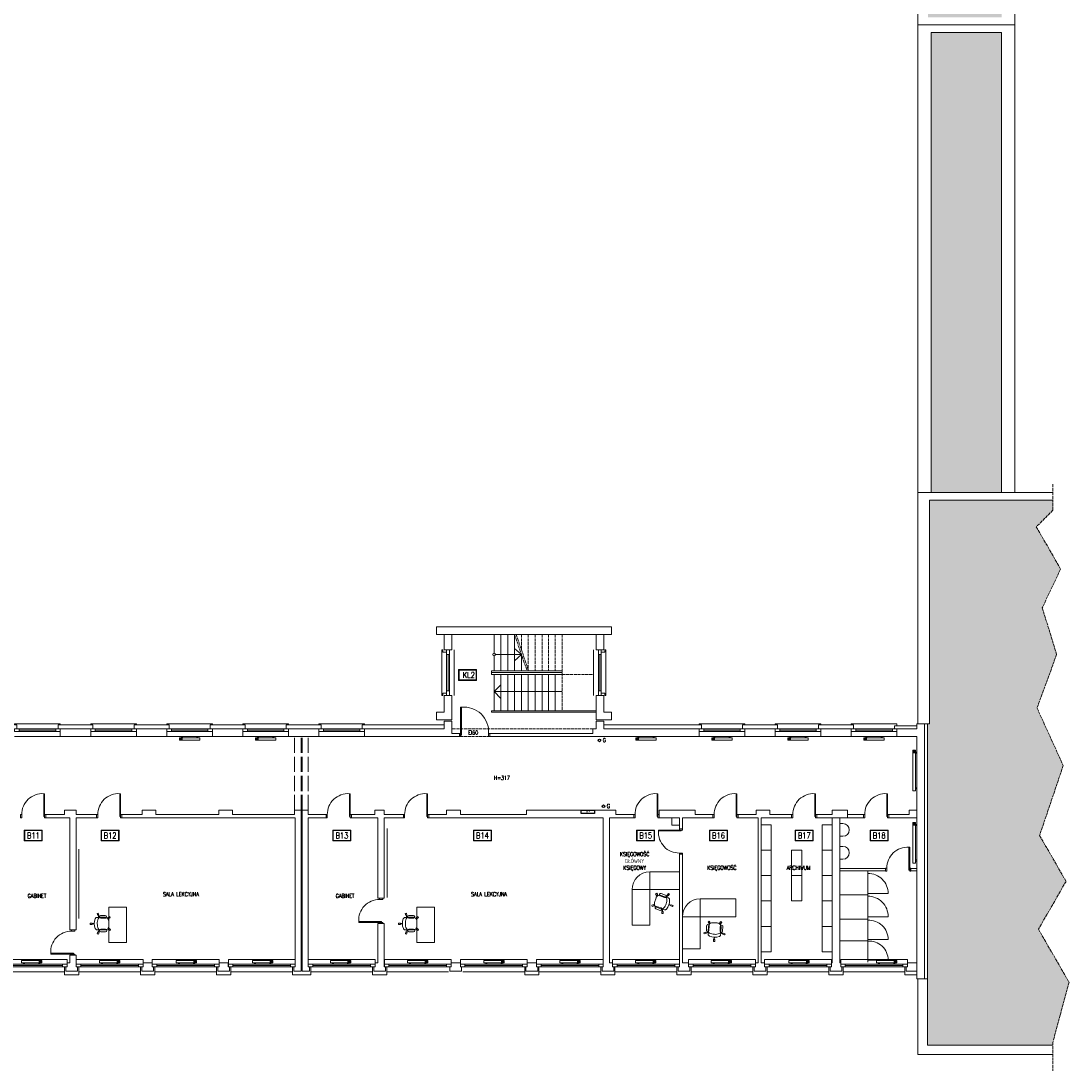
# Model space of a CAD drawing. Header units: millimetres. Extents: x -20020 to 55682, y 3351 to 17623.
# Tile 39 of 49: x 20381 to 24510, y 3665 to 7800. Entities that reach past the tile are written whole.
import ezdxf

# ---------------------------------------------------------------- set-up
doc = ezdxf.new("R2010")
doc.units = ezdxf.units.MM
doc.linetypes.add('ACAD_ISO02W100', pattern=[15, 12, -3])
doc.layers.get('0').update_dxf_attribs({"color": 252, "lineweight": 9})
for name, color, linetype, lineweight in [('0 - przerywana', 252, 'ACAD_ISO02W100', 9), ('0- stolarka', 252, 'Continuous', 9), ('0- widokowe', 252, 'Continuous', 9), ('000 STOLARKA', 252, 'Continuous', 9), ('000- DODATKI', 252, 'Continuous', 9), ('000- ŚCIANY', 252, 'Continuous', 9), ('000-NUMERY SALI', 252, 'Continuous', 9), ('Grzejniki CO na rzucie', 252, 'Continuous', 9), ('PIK_09_MEBLE', 252, 'Continuous', 9)]:
    doc.layers.add(name, color=color, linetype=linetype, lineweight=lineweight)
doc.layers.add('Znaki bezp.', color=10, linetype='Continuous')
doc.styles.add('GENERATED_STYLE_7', font='txt', dxfattribs={"width": 0.8})
doc.styles.get("Standard").update_dxf_attribs({"font": 'romans.shx', "width": 0.7})

# ---------------------------------------------------------------- blocks, each defined once
blk = doc.blocks.new('d90')
at = {"layer": '0- stolarka'}
for points in [[(-270.5, 3071.8), (-270.5, 3161.8), (-267.5, 3161.8), (-267.5, 3071.8), (-270.5, 3071.8)], [(-275.5, 3079.3), (-270.5, 3079.3), (-270.5, 3067.3), (-275.5, 3067.3), (-275.5, 3079.3)], [(-180.5, 3079.3), (-175.5, 3079.3), (-175.5, 3067.3), (-180.5, 3067.3), (-180.5, 3079.3)]]:
    blk.add_lwpolyline(points, dxfattribs=at)
blk.add_lwpolyline([(-180.5, 3079.3, 0.437586), (-267.5, 3161.8, 1.233982)], format="xyb", dxfattribs=at)
blk = doc.blocks.new('OKNO 01')
at = {"layer": '0- stolarka'}
for points in [[(-526.8, 5012.8), (-706.8, 5012.8), (-706.8, 5001.8), (-526.8, 5001.8), (-526.8, 5012.8)], [(-688.6, 5012.8), (-688.6, 5001.8)], [(-688.6, 5007.3), (-545, 5007.3)], [(-545, 5012.8), (-545, 5001.8)]]:
    blk.add_lwpolyline(points, dxfattribs=at)
at = {"layer": '0- widokowe'}
for points in [[(-706.8, 5027.8), (-706.8, 5031.8), (-526.8, 5031.8), (-526.8, 5027.8)], [(-697.8, 5012.8), (-697.8, 5027.8), (-706.8, 5027.8)], [(-535.9, 5012.8), (-535.9, 5027.8), (-526.8, 5027.8)], [(-706.8, 4982.8), (-526.8, 4982.8)]]:
    blk.add_lwpolyline(points, dxfattribs=at)
blk = doc.blocks.new('OKNO 02')
at = {"layer": '0- stolarka'}
for points in [[(-795.8, 4074.8), (-532.4, 4074.8), (-532.4, 4085.8), (-795.8, 4085.8), (-795.8, 4074.8)], [(-777.7, 4074.8), (-777.7, 4085.8)], [(-550.6, 4080.3), (-777.7, 4080.3)], [(-550.6, 4074.8), (-550.6, 4085.8)]]:
    blk.add_lwpolyline(points, dxfattribs=at)
at = {"layer": '0- widokowe'}
for points in [[(-532.4, 4104.8), (-795.8, 4104.8)], [(-795.8, 4085.8), (-795.8, 4104.8)], [(-532.4, 4085.8), (-532.4, 4104.8)], [(-542.4, 4055.8), (-542.4, 4055.8), (-785.8, 4055.8), (-785.8, 4055.8)]]:
    blk.add_lwpolyline(points, dxfattribs=at)
blk = doc.blocks.new('INNY_P_ALH_LEFT_P_90_80_80_30_10')
for p, q in [((-380, -70), (-280, -70)), ((-380, -90), (-320, -90)), ((-380, -110), (-280, -110)), ((-380, -130), (-320, -130))]:
    blk.add_line(p, q)
for points in [[(-320, -50), (-320, 0), (-280, 0), (-280, -50)], [(280, -50), (280, 0), (320, 0), (320, -50)], [(-400, -150), (400, -150), (400, -50), (-400, -50), (-400, -150)]]:
    blk.add_lwpolyline(points)
blk = doc.blocks.new('GRZEJNIK DUŻY')
for p, q in [((-380, -70), (-280, -70)), ((-380, -90), (-320, -90)), ((-380, -110), (-280, -110)), ((-380, -130), (-320, -130))]:
    blk.add_line(p, q)
for points in [[(-320, -50), (-320, 0), (-280, 0), (-280, -50)], [(1080, -50), (1080, 0), (1120, 0), (1120, -50)], [(-400, -150), (1200, -150), (1200, -50), (-400, -50), (-400, -150)]]:
    blk.add_lwpolyline(points)
blk = doc.blocks.new('Z$W@#14095')
at = {"layer": 'PIK_09_MEBLE', "linetype": 'Continuous'}
for p, q in [((20.2, 40.2), (20.8, 41.8)), ((20.7, 60.7), (24.8, 63.6)), ((25.3, 54.2), (20.7, 60.7)), ((20.8, 41.8), (21.6, 43.2)), ((21.6, 43.2), (22.6, 44.5)), ((22.6, 44.5), (23.8, 45.7)), ((23.8, 45.7), (31.8, 48.4)), ((24.8, 63.6), (29.4, 57.1)), ((26.9, 55.4), (25.3, 54.2)), ((26.9, 55.4), (27.8, 56.1)), ((31.8, 48.4), (26.9, 55.4)), ((29.4, 57.1), (27.9, 56.1)), ((27.9, 56.1), (33.2, 48.9)), ((31.8, 48.5), (33.2, 49)), ((33.2, 48.9), (34.4, 49.3)), ((34.4, 49.3), (56.9, 56.5)), ((54.1, 63), (36.6, 57.4)), ((39.7, 47.9), (57.2, 53.5)), ((39.7, 47.9), (39.7, 47.9)), ((54.1, 63), (54.1, 63)), ((56.9, 56.5), (59.4, 56.5)), ((59.4, 56.5), (62, 56.1)), ((62, 56.1), (64.4, 55.3)), ((64.4, 55.3), (66.7, 54.1)), ((66.6, 57.1), (71.3, 63.5)), ((68.1, 56), (66.6, 57.1)), ((66.7, 54.1), (68.1, 56)), ((69.1, 55.2), (67.8, 53.4)), ((67.8, 53.4), (69.7, 51.8)), ((68, 56), (69, 55.3)), ((70.6, 54.1), (69.1, 55.2)), ((69.7, 51.8), (71.3, 49.8)), ((75.3, 60.6), (70.6, 54.1)), ((71.3, 63.5), (75.3, 60.6)), ((71.3, 49.8), (72.6, 47.7)), ((72.6, 47.7), (73.6, 45.4)), ((73.6, 45.4), (79.2, 27.8)), ((6.1, 16.6), (13.8, 19.1)), ((7.7, 11.9), (6.1, 16.6)), ((15.3, 14.3), (7.7, 11.9)), ((13.8, 19.1), (14.3, 17.3)), ((14.3, 17.3), (22, 19.8)), ((14.7, 16.1), (14.3, 17.3)), ((22.4, 18.5), (14.7, 16.1)), ((14.7, 16.1), (15.3, 14.3)), ((19.9, 38.6), (20.2, 40.2)), ((19.9, 29.1), (19.9, 38.6)), ((22, 19.8), (19.9, 29.1)), ((22, 19.8), (22.4, 18.5)), ((26.2, 9.7), (22.4, 18.5)), ((31.7, 2), (26.2, 9.7)), ((32.9, 0.8), (31.7, 2)), ((34.3, -0.1), (32.9, 0.8)), ((47.1, 1), (39, -1.5)), ((47.1, 1), (48.5, 1.5)), ((47.2, -7.6), (47.1, 1)), ((48.5, 1.4), (48.4, -7.6)), ((49.7, 1.7), (48.5, 1.4)), ((72.2, 9), (49.7, 1.7)), ((70.6, 11.7), (53.1, 6.1)), ((56.2, -3.4), (73.7, 2.2)), ((70.6, 11.7), (70.6, 11.7)), ((74.3, 10.5), (72.2, 9)), ((76.1, 12.3), (74.3, 10.5)), ((77.6, 14.4), (76.1, 12.3)), ((78.8, 16.7), (77.6, 14.4)), ((81, 16), (78.8, 16.7)), ((79.2, 27.8), (79.8, 25.3)), ((79.8, 20.3), (79.2, 17.8)), ((79.2, 17.8), (81.4, 17.1)), ((79.8, 25.3), (80, 22.8)), ((80, 22.8), (79.8, 20.3)), ((80.4, 14.2), (81, 16)), ((88, 11.7), (80.4, 14.2)), ((80.8, 15.7), (81.3, 17.2)), ((81.4, 17.1), (81.9, 18.9)), ((81.9, 18.9), (89.6, 16.4)), ((89.6, 16.4), (88, 11.7)), ((35.8, -0.8), (34.3, -0.1)), ((37.4, -1.3), (35.8, -0.8)), ((39, -1.5), (37.4, -1.3)), ((45.3, -15.6), (45.2, -7.6)), ((45.2, -7.6), (47.2, -7.6)), ((50.3, -15.6), (45.3, -15.6)), ((47.1, -7.5), (48.3, -7.5)), ((48.4, -7.6), (50.2, -7.6)), ((50.2, -7.6), (50.3, -15.6)), ((56.2, -3.4), (56.2, -3.4))]:
    blk.add_line(p, q, dxfattribs=at)
for centre, radius, start, end in [((74.9, 37.7), 44, 173.9437, 199.7938), ((41.4, 41.3), 10.3, 130.9193, 174.1814), ((38.1, 52.6), 5, 107.8491, 287.8491), ((55.6, 58.3), 5, 287.8491, 107.8491), ((58.1, 40.5), 16.2, 53.6526, 58.1201), ((75.8, 34.9), 44, 195.9043, 221.7545), ((50.7, 12.5), 10.3, 221.5167, 264.7788), ((54.6, 1.3), 5, 107.8491, 287.8491), ((72.1, 7), 5, 287.8491, 107.8491), ((63.8, 22.9), 16.2, 337.578, 342.0456)]:
    blk.add_arc(centre, radius, start, end, dxfattribs=at)

msp = doc.modelspace()

# ---------------------------------------------------------------- hatches: boundary and pattern name
at = {"layer": '0- widokowe'}
h = msp.add_hatch(dxfattribs=at)
h.set_pattern_fill('AR-CONC', color=256, scale=0.5)
h.paths.add_polyline_path([(24245.09, 7754.81), (23967.78, 7754.81), (23967.78, 5942.81), (24245.09, 5942.81)])
h.paths.add_polyline_path([(24245.09, 10251.81), (24215.43, 10251.81), (24025.43, 10251.81), (23955.43, 10251.81), (23955.43, 9047.81), (23955.43, 8013.81), (23955.43, 7814.81), (24245.09, 7814.81)])
h = msp.add_hatch(dxfattribs=at)
h.set_pattern_fill('AR-CONC', color=256, scale=0.5)
h.paths.add_polyline_path([(24384.66, 5094.36), (24461.6, 5305.3), (24405.23, 5489.16), (24477.36, 5641.95), (24381.56, 5807.95), (24447.09, 5873.49), (24447.09, 5912.81), (23960.43, 5912.81), (23960.43, 5032.81), (23952.43, 5032.81), (23952.43, 4028.81), (23952.43, 3767.12), (24447.09, 3767.12), (24447.09, 3778.54), (24475.92, 3886.12), (24510.43, 4014.93), (24390.03, 4223.48), (24498.92, 4412.09), (24394.61, 4592.77), (24487.57, 4868.08)])

# ---------------------------------------------------------------- linework, layer by layer
at = {"layer": '0 - przerywana'}
for points in [[(24447.09, 5975.67), (24447.09, 5873.49), (24381.56, 5807.95), (24477.36, 5641.95), (24405.23, 5489.16), (24461.6, 5305.3), (24384.66, 5094.36), (24487.57, 4868.08), (24394.61, 4592.77), (24498.92, 4412.09), (24390.03, 4223.48), (24510.43, 4014.93), (24475.92, 3886.12), (24447.09, 3778.54), (24447.09, 3665.28)], [(22326.04, 5383.81), (22374.84, 5241.4)], [(22332.38, 5383.81), (22381.19, 5241.4)], [(22353.04, 5383.81), (22353.04, 5323.53)], [(22380.04, 5383.81), (22380.04, 5241.4)], [(22407.04, 5383.81), (22407.04, 5241.4)], [(22434.04, 5383.81), (22434.04, 5241.4)], [(22460.04, 5383.81), (22460.04, 5241.4)], [(22486.04, 5383.81), (22486.04, 5241.4)], [(22514.04, 5383.81), (22514.04, 5083.81)], [(22514.04, 5226.22), (22637.04, 5226.22)], [(22633.84, 5012.81), (22078.52, 5012.81)], [(22228.52, 4982.81), (22078.52, 4982.81)]]:
    msp.add_lwpolyline(points, dxfattribs=at)
at = {"layer": '0 - przerywana', "ltscale": 5}
for points in [[(21459.13, 4692.81), (21459.13, 4982.81)], [(21485.52, 4692.81), (21485.52, 4982.81)], [(21488.52, 4692.81), (21488.52, 4982.81)], [(21513.13, 4692.81), (21513.13, 4982.81)]]:
    msp.add_lwpolyline(points, dxfattribs=at)
at = {"layer": '0- stolarka'}
for points in [[(22113.52, 4987.31), (22113.52, 5097.31), (22116.52, 5097.31), (22116.52, 4987.31), (22113.52, 4987.31)], [(23233.17, 5012.81), (23053.17, 5012.81), (23053.17, 5001.81), (23233.17, 5001.81), (23233.17, 5012.81)], [(23071.33, 5012.81), (23071.33, 5001.81)], [(23071.33, 5007.31), (23215, 5007.31)], [(23215, 5001.81), (23215, 5012.81)], [(23532.83, 5012.81), (23352.83, 5012.81), (23352.83, 5001.81), (23532.83, 5001.81), (23532.83, 5012.81)], [(23371, 5012.81), (23371, 5001.81)], [(23371, 5007.31), (23514.66, 5007.31)], [(23514.66, 5001.81), (23514.66, 5012.81)], [(23832.49, 5012.81), (23652.49, 5012.81), (23652.49, 5001.81), (23832.49, 5001.81), (23832.49, 5012.81)], [(23670.66, 5012.81), (23670.66, 5001.81)], [(23670.66, 5007.31), (23814.32, 5007.31)], [(23814.32, 5001.81), (23814.32, 5012.81)], [(22108.52, 4994.81), (22113.52, 4994.81), (22113.52, 4982.81), (22108.52, 4982.81), (22108.52, 4994.81)], [(22223.52, 4994.81), (22228.52, 4994.81), (22228.52, 4982.81), (22223.52, 4982.81), (22223.52, 4994.81)], [(23607.66, 4359.61), (23717.66, 4359.61), (23717.66, 4452.81)], [(23607.66, 4263.48), (23717.66, 4263.48), (23717.66, 4359.61)], [(23607.66, 4178.22), (23717.66, 4178.22), (23717.66, 4266.81)], [(23717.66, 4178.22), (23717.66, 4093.31)], [(21216.31, 4074.81), (21216.31, 4085.81)]]:
    msp.add_lwpolyline(points, dxfattribs=at)
for points in [[(22223.52, 4994.81, 0.4668685), (22116.52, 5097.31, 1.2339823)], [(23607.66, 4639.78), (23607.66, 4589.35), (23619.44, 4589.35, 1), (23619.44, 4639.78), (23607.66, 4639.78)], [(23607.66, 4549.78), (23607.66, 4499.35), (23619.44, 4499.35, 1), (23619.44, 4549.78), (23607.66, 4549.78)], [(23717.66, 4364.03), (23797.66, 4364.03, 0.4291205), (23717.66, 4442.47, 0.8329065)], [(23717.66, 4272.88), (23797.66, 4272.88, 0.4227362), (23717.66, 4353.72, 0.8329065)], [(23717.66, 4182.64), (23797.66, 4182.64, 0.4357106), (23717.66, 4258.64, 0.8329065)], [(23717.66, 4101.81), (23797.66, 4101.81, 0.4391881), (23717.66, 4176.54, 0.8329065)]]:
    msp.add_lwpolyline(points, format="xyb", dxfattribs=at)
at = {"layer": '0- widokowe'}
for points in [[(24297.43, 5942.81), (24297.43, 10251.81)], [(23915.43, 5942.81), (23915.43, 8013.81)], [(23915.43, 7784.81), (24297.43, 7784.81)], [(23967.78, 5942.81), (23967.78, 7754.81)], [(23967.78, 7754.81), (24245.09, 7754.81)], [(24245.09, 5942.81), (24245.09, 7754.81)], [(23915.43, 5942.81), (24447.09, 5942.81)], [(23915.43, 5942.81), (23915.43, 5032.81)], [(23960.43, 5912.81), (24447.09, 5912.81)], [(23960.43, 5912.81), (23960.43, 5032.81)], [(22245.04, 5383.81), (22245.04, 5310.22)], [(22272.04, 5383.81), (22272.04, 5241.4)], [(22299.04, 5383.81), (22299.04, 5241.4)], [(22326.04, 5383.81), (22326.04, 5241.4)], [(22245.04, 5299.81), (22245.04, 5241.4)], [(22250.24, 5305.02), (22353.04, 5305.02)], [(22353.04, 5305.02), (22326.04, 5329.42)], [(22353.04, 5305.02), (22326.04, 5280.62)], [(22353.04, 5305.02), (22353.04, 5241.4)], [(22235.14, 5226.22), (22235.14, 5241.4)], [(22235.14, 5241.4), (22514.04, 5241.4)], [(22235.14, 5233.81), (22514.04, 5233.81)], [(22235.14, 5226.22), (22514.04, 5226.22)], [(22245.04, 5226.22), (22245.04, 5083.81)], [(22272.04, 5226.22), (22272.04, 5083.81)], [(22299.04, 5226.22), (22299.04, 5083.81)], [(22326.04, 5226.22), (22326.04, 5083.81)], [(22353.04, 5226.22), (22353.04, 5083.81)], [(22380.04, 5226.22), (22380.04, 5083.81)], [(22407.04, 5226.22), (22407.04, 5083.81)], [(22434.04, 5226.22), (22434.04, 5083.81)], [(22460.04, 5226.22), (22460.04, 5083.81)], [(22486.04, 5226.22), (22486.04, 5083.81)], [(22514.04, 5159.34), (22514.04, 5159.34), (22514.04, 5159.34), (22245.04, 5159.5), (22272.04, 5186.5)], [(22648.04, 5143.81), (22648.04, 5083.81), (22234.55, 5083.81)], [(22245.04, 5159.5), (22272.04, 5132.5)], [(22234.55, 5083.81), (22234.55, 5077.81), (22648.04, 5077.81)], [(20527.12, 5012.81), (20527.12, 5027.81), (20536.2, 5027.81)], [(20527.12, 5012.81), (20527.12, 5027.81), (20536.2, 5027.81)], [(20664.87, 5012.81), (20664.87, 5027.81), (20536.2, 5027.81)], [(20826.78, 5012.81), (20826.78, 5027.81), (20835.87, 5027.81)], [(20826.78, 5012.81), (20826.78, 5027.81), (20835.87, 5027.81)], [(20964.53, 5012.81), (20964.53, 5027.81), (20835.87, 5027.81)], [(21126.44, 5012.81), (21126.44, 5027.81), (21135.53, 5027.81)], [(21264.2, 5012.81), (21264.2, 5027.81), (21135.53, 5027.81)], [(21426.11, 5012.81), (21426.11, 5027.81), (21435.19, 5027.81)], [(21426.11, 5012.81), (21426.11, 5027.81), (21435.19, 5027.81)], [(21563.86, 5012.81), (21563.86, 5027.81), (21435.19, 5027.81)], [(21725.77, 5012.81), (21725.77, 5027.81), (21734.85, 5027.81)], [(22034.52, 5027.81), (22034.52, 5027.81), (21734.85, 5027.81)], [(22034.52, 5027.81), (22048.52, 5027.81)], [(22758.49, 5027.81), (22933.5, 5027.81), (22678.04, 5027.81)], [(23062.17, 5012.81), (23062.17, 5027.81), (22933.5, 5027.81)], [(23053.17, 5027.81), (23053.17, 5031.81), (23233.17, 5031.81), (23233.17, 5027.81)], [(23224.08, 5012.81), (23224.08, 5027.81), (23233.17, 5027.81)], [(23361.83, 5012.81), (23361.83, 5027.81), (23233.17, 5027.81)], [(23352.83, 5027.81), (23352.83, 5031.81), (23532.83, 5031.81), (23532.83, 5027.81)], [(23523.74, 5012.81), (23523.74, 5027.81), (23532.83, 5027.81)], [(23661.5, 5012.81), (23661.5, 5027.81), (23532.83, 5027.81)], [(23652.49, 5027.81), (23652.49, 5031.81), (23832.49, 5031.81), (23832.49, 5024.81)], [(23823.41, 5012.81), (23823.41, 5024.81), (23910.43, 5024.81)], [(23960.43, 5032.81), (23915.43, 5032.81)], [(23952.43, 4028.81), (23952.43, 4028.81), (23952.43, 5032.81)], [(23053.17, 4982.81), (23233.17, 4982.81)], [(23352.83, 4982.81), (23532.83, 4982.81)], [(23652.49, 4982.81), (23832.49, 4982.81)], [(20608.6, 4074.81), (20608.6, 4043.81), (20552.6, 4043.81), (20552.6, 4074.81)], [(20908.27, 4074.81), (20908.27, 4043.81), (20852.27, 4043.81), (20852.27, 4074.81)], [(21208.14, 4074.81), (21208.14, 4043.81), (21151.93, 4043.81), (21151.93, 4074.81)], [(21450.92, 4074.81), (21450.92, 4043.81), (21523.13, 4043.81), (21523.13, 4074.81)], [(21822.58, 4074.81), (21822.58, 4043.81), (21766.58, 4043.81), (21766.58, 4074.81)], [(22421.9, 4074.81), (22421.9, 4043.81), (22365.9, 4043.81), (22365.9, 4074.81)], [(22721.57, 4074.81), (22721.57, 4043.81), (22665.57, 4043.81), (22665.57, 4074.81)], [(23021.23, 4074.81), (23021.23, 4043.81), (22965.23, 4043.81), (22965.23, 4074.81)], [(23320.89, 4074.81), (23320.89, 4043.81), (23264.89, 4043.81), (23264.89, 4074.81)], [(23620.55, 4074.81), (23620.55, 4043.81), (23564.55, 4043.81), (23564.55, 4074.81)], [(23910.43, 4043.81), (23864.22, 4043.81), (23864.22, 4074.81)], [(23915.43, 4028.81), (23915.43, 3730.12)], [(23952.43, 4028.81), (23915.43, 4028.81)], [(23952.43, 4028.81), (23952.43, 3767.12)], [(23952.43, 3767.12), (24447.09, 3767.12)], [(23915.43, 3730.12), (24447.09, 3730.12)]]:
    msp.add_lwpolyline(points, dxfattribs=at)
msp.add_circle((22245.04, 5305.02), 5.2, dxfattribs=at)
at = {"layer": '000- DODATKI'}
for points in [[(21824.42, 4620.76), (21824.42, 4347.91)], [(20609.04, 4539.23), (20609.04, 4266.38)]]:
    msp.add_lwpolyline(points, dxfattribs=at)
at = {"layer": '000- ŚCIANY'}
for points in [[(22048.52, 5383.81), (22018.52, 5383.81), (22018.52, 5413.81), (22678.04, 5413.81), (22708.04, 5413.81), (22708.04, 5383.81), (22078.52, 5383.81)], [(22078.7, 5323.81), (22078.52, 5383.81), (22048.52, 5383.81), (22048.7, 5323.81)], [(22678.04, 5323.81), (22678.04, 5383.81), (22648.04, 5383.81), (22648.04, 5323.81)], [(22648.04, 5383.81), (22648.04, 5323.81)], [(22048.7, 5323.81), (22078.7, 5323.81)], [(22678.04, 5323.81), (22648.04, 5323.81)], [(22048.52, 5047.81), (22078.52, 5047.81), (22078.52, 5143.81)], [(22048.52, 5143.81), (22048.52, 5077.81)], [(22048.52, 5077.81), (22048.52, 5143.81), (22078.52, 5143.81)], [(22648.04, 5143.81), (22648.04, 5047.81)], [(22678.04, 5143.81), (22648.04, 5143.81)], [(22678.04, 5077.81), (22678.04, 5143.81)], [(22048.52, 5047.81), (22018.52, 5047.81), (22018.52, 5077.81), (22048.52, 5077.81)], [(22648.04, 5047.81), (22678.04, 5047.81), (22708.04, 5047.81), (22708.04, 5077.81), (22678.04, 5077.81)], [(22648.04, 5047.81), (22678.04, 5047.81)], [(20536.2, 4982.81), (20536.2, 5012.81)], [(20536.2, 5012.81), (20655.87, 5012.81)], [(20536.2, 4982.81), (20536.2, 5012.81)], [(20655.87, 4982.81), (20655.87, 5012.81)], [(20835.87, 4982.81), (20835.87, 5012.81)], [(20835.87, 5012.81), (20955.53, 5012.81)], [(20955.53, 4982.81), (20955.53, 5012.81)], [(21135.53, 4982.81), (21135.53, 5012.81)], [(21135.53, 5012.81), (21255.19, 5012.81)], [(21255.19, 4982.81), (21255.19, 5012.81)], [(21435.19, 4982.81), (21435.19, 5012.81)], [(21435.19, 5012.81), (21554.85, 5012.81)], [(21435.19, 4982.81), (21435.19, 5012.81)], [(21554.85, 4982.81), (21554.85, 5012.81)], [(21734.85, 4982.81), (21734.85, 5012.81)], [(21734.85, 5012.81), (21854.52, 5012.81)], [(21854.52, 5012.81), (22048.52, 5012.81)], [(22034.52, 5012.81), (22048.52, 5012.81)], [(22078.52, 4994.81), (22078.52, 5042.81), (22048.52, 5042.81), (22048.52, 5012.81)], [(22633.84, 4994.81), (22633.84, 5012.81)], [(22633.84, 5012.81), (22648.04, 5012.81)], [(22648.04, 5012.81), (22648.04, 5042.81), (22678.04, 5042.81), (22678.04, 5012.81)], [(22678.04, 5012.81), (22753.5, 5012.81)], [(22753.5, 5012.81), (23053.17, 5012.81)], [(23053.17, 4982.81), (23053.17, 5012.81)], [(23233.17, 4982.81), (23233.17, 5012.81)], [(23233.17, 5012.81), (23352.83, 5012.81)], [(23352.83, 4982.81), (23352.83, 5012.81)], [(23532.83, 4982.81), (23532.83, 5012.81)], [(23532.83, 5012.81), (23652.49, 5012.81)], [(23652.49, 4982.81), (23652.49, 5012.81)], [(23910.43, 5012.81), (23832.49, 5012.81)], [(23832.49, 4982.81), (23832.49, 5012.81)], [(23910.43, 5012.81), (23910.43, 5032.81), (23940.43, 5032.81)], [(23940.43, 4972.81), (23940.43, 5032.81)], [(20655.87, 4982.81), (20536.2, 4982.81)], [(20955.53, 4982.81), (20835.87, 4982.81)], [(21255.19, 4982.81), (21135.53, 4982.81)], [(21554.85, 4982.81), (21435.19, 4982.81)], [(22034.52, 4982.81), (21734.85, 4982.81)], [(22078.52, 4982.81), (22034.52, 4982.81)], [(22078.52, 4982.81), (22108.52, 4982.81), (22108.52, 4994.81), (22078.52, 4994.81)], [(22228.52, 4982.81), (22228.52, 4994.81), (22633.84, 4994.81)], [(22228.52, 4982.81), (22633.84, 4982.81)], [(22753.5, 4982.81), (22633.84, 4982.81)], [(22753.5, 4982.81), (22933.5, 4982.81)], [(23053.17, 4982.81), (22753.5, 4982.81)], [(23352.83, 4982.81), (23233.17, 4982.81)], [(23652.49, 4982.81), (23532.83, 4982.81)], [(23910.43, 4982.81), (23832.49, 4982.81)], [(23910.43, 4982.81), (23910.43, 4972.81)], [(23910.43, 4090.81), (23910.43, 4972.81)], [(23910.43, 4692.81), (23910.43, 4972.81)], [(23940.43, 4028.81), (23940.43, 4972.81)], [(20479.16, 4674.81), (20479.16, 4662.81)], [(20479.16, 4674.81), (20553.26, 4674.81)], [(20598.82, 4692.81), (20553.26, 4692.81)], [(20553.26, 4692.81), (20553.26, 4674.81)], [(20598.82, 4674.81), (20598.82, 4692.81)], [(20598.82, 4674.81), (20678.82, 4674.81), (20678.82, 4662.81)], [(20778.82, 4674.81), (20858.82, 4674.81), (20858.82, 4692.81)], [(20778.82, 4674.81), (20778.82, 4662.81)], [(20912.82, 4692.81), (20858.82, 4692.81)], [(20912.82, 4692.81), (20912.82, 4674.81), (21160.82, 4674.81), (21160.82, 4692.81)], [(21214.82, 4692.81), (21160.82, 4692.81)], [(21214.82, 4692.81), (21214.82, 4674.81), (21459.13, 4674.81)], [(21513.13, 4692.81), (21459.13, 4692.81)], [(21459.13, 4692.81), (21459.13, 4674.81)], [(21485.52, 4090.81), (21485.52, 4692.81)], [(21488.52, 4692.81), (21485.52, 4692.81)], [(21488.52, 4090.81), (21488.52, 4692.81)], [(21513.13, 4692.81), (21513.13, 4674.81)], [(21513.13, 4674.81), (21583.13, 4674.81), (21583.13, 4662.81)], [(21683.13, 4674.81), (21683.13, 4662.81)], [(21683.13, 4674.81), (21775.79, 4674.81)], [(21812.79, 4692.81), (21775.79, 4692.81)], [(21775.79, 4674.81), (21775.79, 4692.81), (21812.79, 4692.81), (21812.79, 4674.81)], [(21812.79, 4674.81), (21887.79, 4674.81), (21887.79, 4662.81)], [(21987.79, 4662.81), (21987.79, 4674.81), (22057.79, 4674.81), (22057.79, 4692.81), (22112.46, 4692.81), (22112.46, 4674.81), (22112.46, 4674.81), (22302.46, 4674.81)], [(22112.46, 4692.81), (22057.79, 4692.81)], [(22302.46, 4674.81), (22372.46, 4674.81), (22372.46, 4692.81)], [(22725.56, 4692.81), (22372.46, 4692.81)], [(22700.56, 4692.81), (22725.56, 4692.81), (22725.56, 4674.81), (22725.56, 4674.81), (22795.56, 4674.81), (22795.56, 4662.81)], [(23037.23, 4692.81), (22895.56, 4692.81)], [(22895.56, 4662.81), (22895.56, 4692.81)], [(22987.23, 4692.81), (23037.23, 4692.81), (23037.23, 4674.81)], [(23037.23, 4674.81), (23107.23, 4674.81), (23107.23, 4662.81)], [(23207.23, 4662.81), (23207.23, 4674.81), (23277.23, 4674.81), (23277.23, 4692.81)], [(23331.23, 4692.81), (23277.23, 4692.81)], [(23417.23, 4674.81), (23331.23, 4674.81), (23331.23, 4692.81)], [(23417.23, 4674.81), (23417.23, 4662.81)], [(23583.66, 4692.81), (23577.66, 4692.81), (23577.66, 4674.81), (23517.23, 4674.81)], [(23517.23, 4674.81), (23517.23, 4662.81)], [(23637.66, 4692.81), (23583.66, 4692.81)], [(23637.66, 4662.81), (23637.66, 4674.81), (23637.66, 4692.81)], [(23700.43, 4662.81), (23700.43, 4674.81), (23637.66, 4674.81)], [(23880.43, 4692.81), (23880.43, 4674.81), (23880.43, 4674.81), (23800.43, 4674.81), (23800.43, 4662.81)], [(23910.43, 4692.81), (23880.43, 4692.81)], [(20573.82, 4662.81), (20479.16, 4662.81)], [(20573.82, 4220.81), (20573.82, 4662.81)], [(20678.82, 4662.81), (20598.82, 4662.81)], [(20598.82, 4220.81), (20598.82, 4662.81)], [(21460.92, 4662.81), (20778.82, 4662.81)], [(21460.92, 4090.81), (21460.92, 4662.81)], [(21583.13, 4662.81), (21513.13, 4662.81)], [(21513.13, 4090.81), (21513.13, 4662.81)], [(21787.79, 4662.81), (21683.13, 4662.81)], [(21787.79, 4662.81), (21775.79, 4662.81)], [(21787.79, 4345.47), (21787.79, 4662.81)], [(21887.79, 4662.81), (21812.79, 4662.81)], [(21812.79, 4345.47), (21812.79, 4662.81)], [(22302.46, 4662.81), (21987.79, 4662.81)], [(22675.56, 4662.81), (22302.46, 4662.81)], [(22675.56, 4090.81), (22675.56, 4662.81)], [(22795.56, 4662.81), (22700.56, 4662.81)], [(22700.56, 4090.81), (22700.56, 4662.81)], [(22975.23, 4662.81), (22895.56, 4662.81)], [(22945.23, 4662.81), (22945.23, 4632.81), (22975.23, 4632.81)], [(22975.23, 4618.57), (22975.23, 4662.81)], [(23107.23, 4662.81), (22987.23, 4662.81)], [(22987.23, 4618.57), (22987.23, 4662.81)], [(23285.35, 4662.81), (23207.23, 4662.81)], [(23285.35, 4090.81), (23285.35, 4662.81)], [(23297.35, 4090.81), (23297.35, 4662.81)], [(23417.23, 4662.81), (23297.35, 4662.81)], [(23700.43, 4662.81), (23517.23, 4662.81)], [(23577.66, 4090.81), (23577.66, 4090.81), (23577.66, 4662.81)], [(23607.66, 4090.81), (23607.66, 4662.81)], [(23910.43, 4662.81), (23800.43, 4662.81)], [(22975.23, 4618.57), (22987.23, 4618.57)], [(22975.23, 4090.81), (22975.23, 4518.57)], [(22975.23, 4518.57), (22987.23, 4518.57)], [(22987.23, 4090.81), (22987.23, 4518.57)], [(23607.66, 4462.81), (23787.66, 4462.81), (23787.66, 4452.81), (23607.66, 4452.81)], [(23910.43, 4462.81), (23887.66, 4462.81), (23887.66, 4452.81), (23910.43, 4452.81)], [(21787.79, 4345.47), (21812.79, 4345.47)], [(20598.82, 4220.81), (20573.82, 4220.81)], [(21787.79, 4090.81), (21787.79, 4245.47)], [(21787.79, 4245.47), (21812.79, 4245.47)], [(21812.79, 4090.81), (21812.79, 4245.47)], [(20573.82, 4090.81), (20573.82, 4120.81)], [(20573.82, 4120.81), (20598.82, 4120.81)], [(20598.82, 4090.81), (20598.82, 4120.81)], [(20598.82, 4090.81), (20598.82, 4074.81), (20603.82, 4074.81), (20603.82, 4058.81), (20557.6, 4058.81), (20557.6, 4074.81), (20562.6, 4074.81), (20562.6, 4090.81)], [(20557.6, 4058.81), (20603.82, 4058.81)], [(20562.6, 4090.81), (20573.82, 4090.81)], [(20862.27, 4090.81), (20898.48, 4090.81), (20898.48, 4074.81), (20903.48, 4074.81), (20903.48, 4058.81), (20857.27, 4058.81), (20857.27, 4074.81), (20862.27, 4074.81), (20862.27, 4090.81)], [(20857.27, 4058.81), (20903.48, 4058.81)], [(21161.93, 4090.81), (21198.14, 4090.81), (21198.14, 4074.81), (21203.14, 4074.81), (21203.14, 4058.81), (21156.93, 4058.81), (21156.93, 4074.81), (21161.93, 4074.81), (21161.93, 4090.81)], [(21156.93, 4058.81), (21203.14, 4058.81)], [(21161.93, 4090.81), (21198.14, 4090.81)], [(21485.52, 4090.81), (21485.52, 4058.81), (21468.78, 4058.81), (21455.92, 4058.81), (21455.92, 4074.81), (21460.92, 4074.81), (21460.92, 4090.81), (21461.59, 4090.81)], [(21513.13, 4090.81), (21513.13, 4090.81), (21513.13, 4074.81), (21518.13, 4074.81), (21518.13, 4058.81), (21488.52, 4058.81), (21488.52, 4058.81), (21488.52, 4090.81)], [(21812.79, 4090.81), (21812.79, 4074.81), (21817.79, 4074.81), (21817.79, 4058.81), (21771.58, 4058.81), (21771.58, 4074.81), (21776.58, 4074.81), (21776.58, 4090.81)], [(21771.58, 4058.81), (21817.79, 4058.81)], [(21776.58, 4090.81), (21787.79, 4090.81)], [(22076.24, 4090.81), (22112.46, 4090.81), (22112.46, 4074.81), (22117.46, 4074.81), (22117.46, 4058.81), (22071.24, 4058.81), (22071.24, 4074.81), (22076.24, 4074.81), (22076.24, 4090.81)], [(22375.9, 4090.81), (22412.12, 4090.81), (22412.12, 4074.81), (22417.12, 4074.81), (22417.12, 4058.81), (22370.9, 4058.81), (22370.9, 4074.81), (22375.9, 4074.81), (22375.9, 4090.81)], [(22700.56, 4090.81), (22711.78, 4090.81), (22711.78, 4074.81), (22716.78, 4074.81), (22716.78, 4058.81), (22670.56, 4058.81), (22670.56, 4074.81), (22675.56, 4074.81), (22675.56, 4090.81)], [(22987.23, 4090.81), (23011.44, 4090.81), (23011.44, 4074.81), (23016.44, 4074.81), (23016.44, 4058.81), (22970.23, 4058.81), (22970.23, 4074.81), (22975.23, 4074.81), (22975.23, 4090.81)], [(23297.35, 4090.81), (23311.11, 4090.81), (23311.11, 4074.81), (23316.11, 4074.81), (23316.11, 4058.81), (23269.89, 4058.81), (23269.89, 4074.81), (23274.89, 4074.81), (23274.89, 4090.81)], [(23274.89, 4090.81), (23285.35, 4090.81)], [(23607.66, 4090.81), (23610.77, 4090.81), (23610.77, 4074.81), (23615.77, 4074.81), (23615.77, 4058.81), (23569.55, 4058.81), (23569.55, 4074.81), (23574.55, 4074.81), (23574.55, 4090.81)], [(23574.55, 4090.81), (23577.66, 4090.81)], [(23910.43, 4058.81), (23869.21, 4058.81), (23869.21, 4074.81), (23874.21, 4074.81), (23874.21, 4090.81)], [(23874.21, 4090.81), (23910.43, 4090.81), (23910.43, 4058.81)], [(23940.43, 4028.81), (23910.43, 4028.81), (23910.43, 4058.81)]]:
    msp.add_lwpolyline(points, dxfattribs=at)
at = {"layer": '000-NUMERY SALI'}
for points in [[(22105.6, 5245.64), (22176.5, 5245.64), (22176.5, 5203.44), (22105.6, 5203.44)], [(22107.1, 5244.14), (22175, 5244.14), (22175, 5204.94), (22107.1, 5204.94)], [(20394.31, 4613.31), (20465.21, 4613.31), (20465.21, 4571.11), (20394.31, 4571.11)], [(20395.81, 4611.81), (20463.71, 4611.81), (20463.71, 4572.61), (20395.81, 4572.61)], [(20696.6, 4613.31), (20767.49, 4613.31), (20767.49, 4571.11), (20696.6, 4571.11)], [(20698.09, 4611.81), (20765.99, 4611.81), (20765.99, 4572.61), (20698.09, 4572.61)], [(21610.03, 4613.31), (21680.92, 4613.31), (21680.92, 4571.11), (21610.03, 4571.11)], [(21611.52, 4611.81), (21679.42, 4611.81), (21679.42, 4572.61), (21611.52, 4572.61)], [(22163.77, 4613.31), (22234.67, 4613.31), (22234.67, 4571.11), (22163.77, 4571.11)], [(22165.27, 4611.81), (22233.17, 4611.81), (22233.17, 4572.61), (22165.27, 4572.61)], [(22806.96, 4613.31), (22877.86, 4613.31), (22877.86, 4571.11), (22806.96, 4571.11)], [(22808.46, 4611.81), (22876.36, 4611.81), (22876.36, 4572.61), (22808.46, 4572.61)], [(23093.62, 4613.31), (23164.52, 4613.31), (23164.52, 4571.11), (23093.62, 4571.11)], [(23095.12, 4611.81), (23163.02, 4611.81), (23163.02, 4572.61), (23095.12, 4572.61)], [(23431.58, 4613.31), (23502.48, 4613.31), (23502.48, 4571.11), (23431.58, 4571.11)], [(23433.08, 4611.81), (23500.98, 4611.81), (23500.98, 4572.61), (23433.08, 4572.61)], [(23726.86, 4613.31), (23797.75, 4613.31), (23797.75, 4571.11), (23726.86, 4571.11)], [(23728.35, 4611.81), (23796.25, 4611.81), (23796.25, 4572.61), (23728.35, 4572.61)]]:
    msp.add_lwpolyline(points, close=True, dxfattribs=at)
at = {"layer": 'Defpoints'}
for centre in [(22660.17, 4967.16), (22676.32, 4707.59)]:
    msp.add_circle(centre, 5.18, dxfattribs=at)
at = {"layer": 'PIK_09_MEBLE'}
for points in [[(23297.35, 4634.83), (23337.35, 4634.83), (23337.35, 4534.83), (23297.35, 4534.83)], [(23537.66, 4634.83), (23577.66, 4634.83), (23577.66, 4534.83), (23537.66, 4534.83)], [(23297.35, 4534.83), (23337.35, 4534.83), (23337.35, 4434.83), (23297.35, 4434.83)], [(23417.51, 4534.83), (23457.51, 4534.83), (23457.51, 4434.83), (23417.51, 4434.83)], [(23537.66, 4534.83), (23577.66, 4534.83), (23577.66, 4434.83), (23537.66, 4434.83)], [(23297.35, 4434.83), (23337.35, 4434.83), (23337.35, 4334.83), (23297.35, 4334.83)], [(23417.51, 4434.83), (23457.51, 4434.83), (23457.51, 4334.83), (23417.51, 4334.83)], [(23537.66, 4434.83), (23577.66, 4434.83), (23577.66, 4334.83), (23537.66, 4334.83)], [(23297.35, 4334.83), (23337.35, 4334.83), (23337.35, 4234.83), (23297.35, 4234.83)], [(23537.66, 4334.83), (23577.66, 4334.83), (23577.66, 4234.83), (23537.66, 4234.83)], [(23297.35, 4234.83), (23337.35, 4234.83), (23337.35, 4134.83), (23297.35, 4134.83)], [(23537.66, 4234.83), (23577.66, 4234.83), (23577.66, 4134.83), (23537.66, 4134.83)]]:
    msp.add_lwpolyline(points, close=True, dxfattribs=at)
for points in [[(22975.23, 4449.61), (22858.99, 4449.6), (22858.99, 4379.6), (22975.23, 4379.61), (22975.23, 4449.61)], [(22858.99, 4239.6), (22858.99, 4379.6), (22788.99, 4379.6), (22788.99, 4239.6), (22858.99, 4239.6)], [(23057.23, 4272.83), (23197.23, 4272.83), (23197.23, 4342.83), (23057.23, 4342.83), (23057.23, 4272.83)], [(20796.74, 4170.84), (20796.74, 4310.84), (20726.74, 4310.84), (20726.74, 4170.84), (20796.74, 4170.84)], [(22010.71, 4170.84), (22010.71, 4310.84), (21940.71, 4310.84), (21940.71, 4170.84), (22010.71, 4170.84)], [(22987.23, 4272.83), (22987.24, 4146.59), (23057.24, 4146.59), (23057.23, 4272.83), (22987.23, 4272.83)]]:
    msp.add_lwpolyline(points, dxfattribs=at)
for centre in [(22858.99, 4379.6), (23057.23, 4272.83)]:
    msp.add_arc(centre, 70, 90, 180, dxfattribs=at)
at = {"layer": 'Znaki bezp.'}
msp.add_lwpolyline([(22588.85, 4692.81), (22640.94, 4692.81), (22640.94, 4678.85), (22588.85, 4678.85)], close=True, dxfattribs=at)

# ---------------------------------------------------------------- block references
at = {"xscale": 0.1, "yscale": 0.1, "zscale": 0.1, "rotation": 270}
for p in [(23910.43, 4888.9), (23910.43, 4604.17)]:
    msp.add_blockref('GRZEJNIK DUŻY', p, dxfattribs=at)
at = {"layer": '000 STOLARKA', "xscale": -1}
for name, p, rotation in [('OKNO 01', (27071.01, 4617.02), 90), ('d90', (26054.56, 4343.05), 89.99999999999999)]:
    msp.add_blockref(name, p, dxfattribs=dict(at, rotation=rotation))
at = {"layer": '000 STOLARKA'}
for name, p, rotation in [('OKNO 01', (17654.23, 4617.02), 270), ('d90', (24873.63, 4520.99), 90.00000000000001), ('d90', (23660.15, 4396.33), 90.00000000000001)]:
    msp.add_blockref(name, p, dxfattribs=dict(at, rotation=rotation))
for name, p in [('OKNO 01', (21063, 0)), ('OKNO 01', (21362.66, 0)), ('OKNO 01', (21662.32, 0)), ('OKNO 01', (21961.99, 0)), ('OKNO 01', (22261.65, 0)), ('OKNO 02', (21094.99, 0)), ('OKNO 02', (21394.66, 0)), ('OKNO 02', (21694.32, 0)), ('OKNO 02', (21993.98, 0)), ('OKNO 02', (22308.97, 0)), ('OKNO 02', (22608.63, 0)), ('OKNO 02', (22908.29, 0)), ('OKNO 02', (23207.95, 0)), ('OKNO 02', (23507.62, 0)), ('OKNO 02', (23807.28, 0)), ('OKNO 02', (24106.94, 0)), ('OKNO 02', (24406.6, 0))]:
    msp.add_blockref(name, p, dxfattribs=at)
at = {"layer": '000 STOLARKA', "xscale": -1}
for p in [(20203.64, 1595.48), (20503.3, 1595.48), (21407.61, 1595.48), (21712.27, 1595.48), (22620.04, 1595.48), (22931.71, 1595.48), (23241.71, 1595.48), (23524.91, 1595.48), (23612.14, 1384.48)]:
    msp.add_blockref('d90', p, dxfattribs=at)
at = {"layer": 'Grzejniki CO na rzucie', "xscale": 0.1, "yscale": 0.1, "zscale": 0.1}
for p in [(21045.53, 4982.81), (21345.19, 4982.81), (22843.5, 4982.81), (23143.17, 4982.81), (23442.83, 4982.81), (23742.49, 4982.81)]:
    msp.add_blockref('INNY_P_ALH_LEFT_P_90_80_80_30_10', p, dxfattribs=at)
at = {"layer": 'Grzejniki CO na rzucie', "xscale": 0.1, "yscale": 0.1, "zscale": 0.1, "rotation": 180}
for p in [(20423.26, 4085.81), (20730.38, 4085.81), (21033.21, 4085.81), (21333.16, 4085.81), (21640.29, 4085.81), (21944.54, 4085.81), (22244.5, 4085.81), (22544.45, 4085.81), (22842.97, 4085.81), (23140.05, 4085.81), (23447.18, 4085.81), (23792.32, 4085.81)]:
    msp.add_blockref('INNY_P_ALH_LEFT_P_90_80_80_30_10', p, dxfattribs=at)
at = {"layer": 'PIK_09_MEBLE'}
for p, rotation in [((22963.55, 4322.17), 143.5602357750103), ((23122.82, 4164.15), 69.47435669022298)]:
    msp.add_blockref('Z$W@#14095', p, dxfattribs=dict(at, rotation=rotation))
at = {"layer": 'PIK_09_MEBLE', "xscale": -1, "rotation": 198.5118444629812}
for p in [(20642.93, 4256.32), (21856.9, 4256.32)]:
    msp.add_blockref('Z$W@#14095', p, dxfattribs=at)

# ---------------------------------------------------------------- texts
at = {"layer": '000- DODATKI', "char_height": 16, "attachment_point": 1}
for s, width, insert in [('EI60', 48.5104, (22143.1, 5005.69)), ('H=317', 48.5104, (22244.15, 4827.52)), ('\\pxqc;KSIĘGOWOŚĆ GŁÓWNY KSIĘGOWY', 141.3969, (22728.48, 4526.97)), ('\\pxqc;KSIĘGOWOŚĆ', 141.3969, (23071.92, 4473.71)), ('\\pxqc;ARCHIWUM', 141.3969, (23374.33, 4473.71)), ('\\pxqc;GABINET', 178.5448, (20354.8, 4362.7)), ('\\pxqc;SALA LEKCYJNA', 180.6547, (20921.08, 4369.35)), ('\\pxqc;GABINET', 178.5448, (21568.77, 4362.7)), ('\\pxqc;SALA LEKCYJNA', 180.6547, (22135.05, 4369.35))]:
    msp.add_mtext_dynamic_manual_height_columns(s, width=width, gutter_width=12.5, heights=[0], dxfattribs=dict(at, insert=insert))
at = {"layer": '000-NUMERY SALI', "char_height": 22.5, "attachment_point": 1}
for s, width, insert in [('KL2', 52.2186, (22121.69, 5236.19)), ('B11', 629.8244, (20404.89, 4603.86)), ('B12', 629.8244, (20707.17, 4603.86)), ('B13', 629.8244, (21620.6, 4603.86)), ('B14', 629.8244, (22174.35, 4603.86)), ('B15', 629.8244, (22817.53, 4603.86)), ('B16', 629.8244, (23104.19, 4603.86)), ('B17', 629.8244, (23442.16, 4603.86)), ('B18', 629.8244, (23737.43, 4603.86))]:
    msp.add_mtext_dynamic_manual_height_columns(s, width=width, gutter_width=12.5, heights=[0], dxfattribs=dict(at, insert=insert))
at = {"layer": 'Defpoints', "char_height": 16, "attachment_point": 1}
for insert in [(22673.32, 4975.94), (22689.48, 4716.37)]:
    msp.add_mtext_dynamic_manual_height_columns('G', width=48.5104, gutter_width=12.5, heights=[0], dxfattribs=dict(at, insert=insert))
at = {"layer": 'Znaki bezp.', "insert": (22616.07, 4689.93), "char_height": 8, "attachment_point": 2, "style": 'GENERATED_STYLE_7'}
msp.add_mtext('\\A1;{\\fArial Europa Środkowa|b0|i0|c0|p34;\\C1;HP}', dxfattribs=at)

doc.saveas('drawing.dxf')
